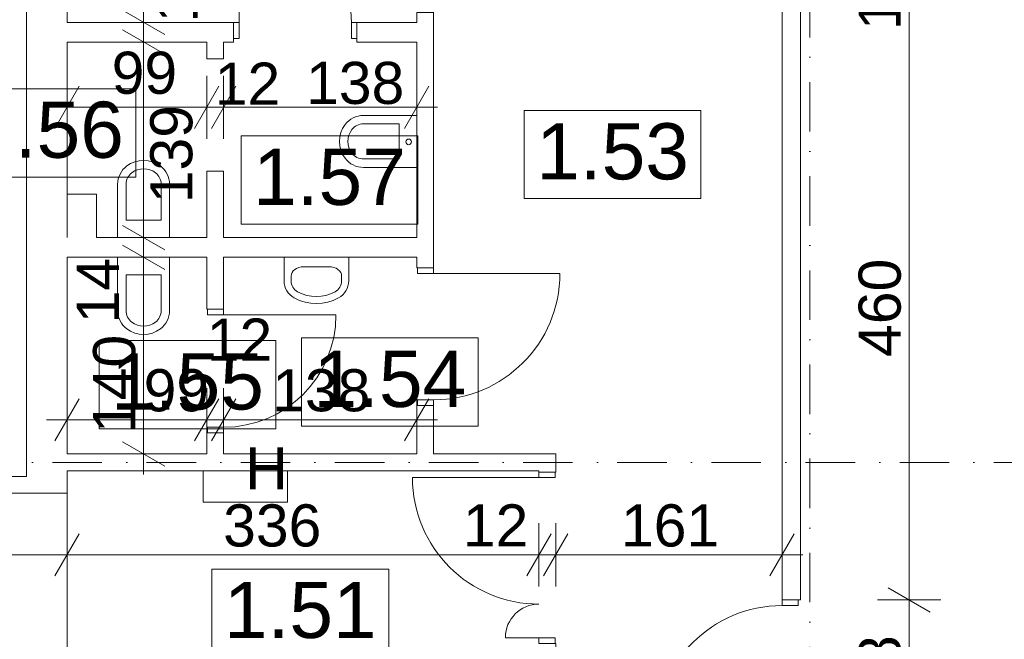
# Model space of a CAD drawing. Extents: x -283435 to 14216, y -77540 to 30522.
# Tile 31 of 177: x -169830 to -162819, y -67923 to -63511. Entities that reach past the tile are written whole.
import ezdxf

# ---------------------------------------------------------------- set-up
doc = ezdxf.new("R2010")
doc.units = 0
doc.header["$MEASUREMENT"] = 0
doc.linetypes.add('Kropki i Kreski', pattern=[670.277762, 352.777767, -176.388884, 0, -141.111112])
for name, color, linetype in [('Drzwi ArchiCAD', 7, 'Continuous'), ('SANITARNE', 7, 'Continuous'), ('WYMIARY', 7, 'Continuous'), ('ŚCIANY', 7, 'Continuous')]:
    doc.layers.add(name, color=color, linetype=linetype)
for name, color, linetype, lineweight in [('Drzwi ArchiCAD_Nr_Pióra__3', 3, 'Continuous', 18), ('Drzwi ArchiCAD_Nr_Pióra__7', 7, 'Continuous', 18), ('HYDRANTY_Nr_Pióra__1', 1, 'Continuous', 18), ('LINIE_Nr_Pióra__7', 7, 'Continuous', 18), ('OPISY_Nr_Pióra__65', 65, 'Continuous', 18), ('OPISY_Nr_Pióra__86', 86, 'Continuous', 18), ('OSIE_Nr_Pióra__5', 5, 'Continuous', 18), ('OSIE_Nr_Pióra__7', 7, 'Continuous', 18), ('SANITARNE_Nr_Pióra__6', 6, 'Continuous', 9), ('WYMIARY_Nr_Pióra__4', 4, 'Continuous', 18), ('WYMIARY_Nr_Pióra__5', 5, 'Continuous', 18), ('ŚCIANY_Nr_Pióra__7', 7, 'Continuous', 18)]:
    doc.layers.add(name, color=color, linetype=linetype, lineweight=lineweight)
doc.styles.add('GENERATED_STYLE_1', font='arial.ttf')
doc.styles.add('GENERATED_STYLE_2', font='txt')
doc.dimstyles.new('GENERATED_STYLE__1', dxfattribs={"dimtxt": 300, "dimasz": 228, "dimexe": 0.18, "dimexo": 0, "dimgap": 0.09, "dimtad": 1, "dimdec": 0, "dimlfac": 0.1, "dimzin": 0, "dimdsep": 46, "dimtxsty": 'GENERATED_STYLE_2', "dimblk": 'ARROWHEAD_2', "dimblk1": 'ARROWHEAD_2', "dimblk2": 'ARROWHEAD_2', "dimcen": 0.09, "dimclrd": 256, "dimclre": 256, "dimclrt": 256, "dimazin": 0, "dimtfac": 1, "dimtdec": 4, "dimtmove": 0, "dimatfit": 3, "dimfxl": 1, "dimtolj": 1, "dimtzin": 0, "dimarcsym": 0})
doc.dimstyles.new('GENERATED_STYLE__2', dxfattribs={"dimtxt": 300, "dimasz": 228, "dimexe": 0.18, "dimexo": 0, "dimgap": 0.09, "dimtad": 1, "dimtih": 1, "dimtoh": 1, "dimdec": 0, "dimlfac": 0.1, "dimzin": 0, "dimdsep": 46, "dimtxsty": 'GENERATED_STYLE_2', "dimblk": 'ARROWHEAD_2', "dimblk1": 'ARROWHEAD_2', "dimblk2": 'ARROWHEAD_2', "dimcen": 0.09, "dimclrd": 256, "dimclre": 256, "dimclrt": 256, "dimazin": 0, "dimtfac": 1, "dimtdec": 4, "dimtmove": 0, "dimatfit": 3, "dimfxl": 1, "dimtolj": 1, "dimtzin": 0, "dimarcsym": 0})
doc.dimstyles.new('GENERATED_STYLE__3', dxfattribs={"dimtxt": 300, "dimasz": 228, "dimexe": 0.18, "dimexo": 0, "dimgap": 0.09, "dimtad": 1, "dimtih": 1, "dimtoh": 1, "dimdec": 0, "dimlfac": 0.1, "dimzin": 0, "dimdsep": 46, "dimtxsty": 'GENERATED_STYLE_2', "dimblk": 'ARROWHEAD_2', "dimblk1": 'ARROWHEAD_2', "dimblk2": 'ARROWHEAD_2', "dimcen": 0.09, "dimclrd": 256, "dimclre": 256, "dimclrt": 256, "dimazin": 0, "dimtfac": 1, "dimtdec": 4, "dimtmove": 2, "dimatfit": 3, "dimfxl": 1, "dimtolj": 1, "dimtzin": 0, "dimarcsym": 0})
doc.dimstyles.new('GENERATED_STYLE__4', dxfattribs={"dimtxt": 300, "dimasz": 228, "dimexe": 0.18, "dimexo": 0, "dimgap": 0.09, "dimtad": 1, "dimdec": 0, "dimlfac": 0.1, "dimzin": 0, "dimdsep": 46, "dimtxsty": 'GENERATED_STYLE_2', "dimblk": 'ARROWHEAD_2', "dimblk1": 'ARROWHEAD_2', "dimblk2": 'ARROWHEAD_2', "dimcen": 0.09, "dimclrd": 256, "dimclre": 256, "dimclrt": 256, "dimazin": 0, "dimtfac": 1, "dimtdec": 4, "dimtmove": 2, "dimatfit": 3, "dimfxl": 1, "dimtolj": 1, "dimtzin": 0, "dimarcsym": 0})

# ---------------------------------------------------------------- blocks, each defined once
blk = doc.blocks.new('D1 Drzwi proste 12_73')
at = {"layer": 'Drzwi ArchiCAD_Nr_Pióra__3', "linetype": 'Continuous'}
for p, q in [((450, 0), (450, 900)), ((-450, 0), (-490, 0)), ((-490, 0), (-490, -115)), ((-450, -115), (-450, 0)), ((490, 0), (450, 0)), ((450, 0), (450, -115)), ((490, -115), (490, 0)), ((-490, -115), (-450, -115)), ((450, -115), (490, -115))]:
    blk.add_line(p, q, dxfattribs=at)
blk.add_arc((450, 0), 900, 90, 180, dxfattribs=at)
at = {"layer": 'Drzwi ArchiCAD_Nr_Pióra__7', "linetype": 'Continuous'}
for p, q in [((-490, 0), (-490, -115)), ((490, 0), (490, -115))]:
    blk.add_line(p, q, dxfattribs=at)
blk = doc.blocks.new('Ściana_234', base_point=(-164401.4, -60663))
at = {"layer": 'ŚCIANY_Nr_Pióra__7', "linetype": 'Continuous'}
for p, q in [((-164401.4, -62923), (-164401.4, -67642.9)), ((-164271.4, -67642.9), (-164271.4, -63043)), ((-164401.4, -67642.9), (-164286.4, -67642.9)), ((-164286.4, -67642.9), (-164271.4, -67642.9))]:
    blk.add_line(p, q, dxfattribs=at)
at = {"layer": 'Drzwi ArchiCAD', "linetype": 'Continuous', "xscale": -1, "rotation": 90}
blk.add_blockref('D1 Drzwi proste 12_73', (-164401.4, -68132.9), dxfattribs=at)
blk = doc.blocks.new('D1 Drzwi proste 12_75')
at = {"layer": 'Drzwi ArchiCAD_Nr_Pióra__3', "linetype": 'Continuous'}
for p, q in [((450, 0), (450, 900)), ((-450, 0), (-490, 0)), ((-490, 0), (-490, -115)), ((-450, -115), (-450, 0)), ((490, 0), (450, 0)), ((450, 0), (450, -115)), ((490, -115), (490, 0)), ((-490, -115), (-450, -115)), ((450, -115), (490, -115))]:
    blk.add_line(p, q, dxfattribs=at)
blk.add_arc((450, 0), 900, 90, 180, dxfattribs=at)
at = {"layer": 'Drzwi ArchiCAD_Nr_Pióra__7', "linetype": 'Continuous'}
for p, q in [((-490, 0), (-490, -115)), ((490, 0), (490, -115))]:
    blk.add_line(p, q, dxfattribs=at)
blk = doc.blocks.new('Ściana_240', base_point=(-176404, -66883))
at = {"layer": 'ŚCIANY_Nr_Pióra__7', "linetype": 'Continuous'}
for p, q in [((-173599.2, -66763), (-176104, -66763)), ((-173599.2, -66768), (-173599.2, -66763)), ((-173599.2, -66883), (-173599.2, -66768)), ((-172619.2, -66768), (-172619.2, -66763)), ((-169782.4, -66763), (-172619.2, -66763)), ((-172619.2, -66883), (-172619.2, -66768)), ((-176404, -66883), (-173599.2, -66883)), ((-172619.2, -66883), (-171186.1, -66883)), ((-171066.1, -66883), (-169492.4, -66883))]:
    blk.add_line(p, q, dxfattribs=at)
at = {"layer": 'Drzwi ArchiCAD', "linetype": 'Continuous', "rotation": 180}
blk.add_blockref('D1 Drzwi proste 12_75', (-173109.2, -66883), dxfattribs=at)
blk = doc.blocks.new('D2 Asymetryczne 12_23')
at = {"layer": 'Drzwi ArchiCAD_Nr_Pióra__3', "linetype": 'Continuous'}
for p, q in [((570, 0), (570, 900.6)), ((-570, 0), (-570, 239.4)), ((-570, 0), (-610, 0)), ((-610, 0), (-610, -115)), ((-570, -115), (-570, 0)), ((610, 0), (570, 0)), ((570, 0), (570, -115)), ((610, -115), (610, 0)), ((-610, -115), (-570, -115)), ((570, -115), (610, -115))]:
    blk.add_line(p, q, dxfattribs=at)
for centre, radius, start, end in [((570, 0), 900.6, 90, 180), ((-570, 0), 239.4, 0, 90)]:
    blk.add_arc(centre, radius, start, end, dxfattribs=at)
at = {"layer": 'Drzwi ArchiCAD_Nr_Pióra__7', "linetype": 'Continuous'}
for p, q in [((-610, 0), (-610, -115)), ((610, 0), (610, -115))]:
    blk.add_line(p, q, dxfattribs=at)
blk = doc.blocks.new('Ściana_241', base_point=(-166132.7, -66723))
at = {"layer": 'ŚCIANY_Nr_Pióra__7', "linetype": 'Continuous'}
for p, q in [((-166012.7, -66732), (-166012.7, -66603)), ((-166132.7, -66723), (-166132.7, -66732)), ((-166132.7, -66732), (-166017.7, -66732)), ((-166017.7, -66732), (-166012.7, -66732)), ((-166132.7, -67952), (-166017.7, -67952)), ((-166017.7, -67952), (-166012.7, -67952)), ((-166012.7, -68072), (-166012.7, -67952))]:
    blk.add_line(p, q, dxfattribs=at)
at = {"layer": 'Drzwi ArchiCAD', "linetype": 'Continuous', "rotation": 90}
blk.add_blockref('D2 Asymetryczne 12_23', (-166132.7, -67342), dxfattribs=at)
blk = doc.blocks.new('D1 Drzwi proste 12_76')
at = {"layer": 'Drzwi ArchiCAD_Nr_Pióra__3', "linetype": 'Continuous'}
for p, q in [((450, 0), (450, 900)), ((-450, 0), (-490, 0)), ((-490, 0), (-490, -115)), ((-450, -115), (-450, 0)), ((490, 0), (450, 0)), ((450, 0), (450, -115)), ((490, -115), (490, 0)), ((-490, -115), (-450, -115)), ((450, -115), (490, -115))]:
    blk.add_line(p, q, dxfattribs=at)
blk.add_arc((450, 0), 900, 90, 180, dxfattribs=at)
at = {"layer": 'Drzwi ArchiCAD_Nr_Pióra__7', "linetype": 'Continuous'}
for p, q in [((-490, 0), (-490, -115)), ((490, 0), (490, -115))]:
    blk.add_line(p, q, dxfattribs=at)
blk = doc.blocks.new('D1 Drzwi proste 12_77')
at = {"layer": 'Drzwi ArchiCAD_Nr_Pióra__3', "linetype": 'Continuous'}
for p, q in [((350, 0), (350, 700)), ((-350, 0), (-390, 0)), ((-390, 0), (-390, -115)), ((-350, -115), (-350, 0)), ((390, 0), (350, 0)), ((350, 0), (350, -115)), ((390, -115), (390, 0)), ((-390, -115), (-350, -115)), ((350, -115), (390, -115))]:
    blk.add_line(p, q, dxfattribs=at)
blk.add_arc((350, 0), 700, 90, 180, dxfattribs=at)
at = {"layer": 'Drzwi ArchiCAD_Nr_Pióra__7', "linetype": 'Continuous'}
for p, q in [((-390, 0), (-390, -115)), ((390, 0), (390, -115))]:
    blk.add_line(p, q, dxfattribs=at)
blk = doc.blocks.new('Ściana_243', base_point=(-167003.1, -66723))
at = {"layer": 'ŚCIANY_Nr_Pióra__7', "linetype": 'Continuous'}
for p, q in [((-166883.1, -60813), (-167003.1, -60813)), ((-167003.1, -60813), (-167003.1, -61004.6)), ((-166883.1, -61004.6), (-166883.1, -60813)), ((-166998.1, -61004.6), (-167003.1, -61004.6)), ((-166883.1, -61004.6), (-166998.1, -61004.6)), ((-166998.1, -61784.6), (-167003.1, -61784.6)), ((-167003.1, -61784.6), (-167003.1, -62190.8)), ((-166883.1, -61784.6), (-166998.1, -61784.6)), ((-166883.1, -62478.5), (-166883.1, -61784.6)), ((-167003.1, -62330.8), (-167003.1, -62478.5)), ((-166998.1, -62478.5), (-167003.1, -62478.5)), ((-166883.1, -62478.5), (-166998.1, -62478.5)), ((-166998.1, -63458.5), (-167003.1, -63458.5)), ((-167003.1, -63458.5), (-167003.1, -63529.9)), ((-166883.1, -63458.5), (-166998.1, -63458.5)), ((-166883.1, -65277.6), (-166883.1, -63458.5)), ((-167003.1, -63669.9), (-167003.1, -65062.4)), ((-167003.1, -65202.4), (-167003.1, -65277.6)), ((-166998.1, -65277.6), (-167003.1, -65277.6)), ((-166883.1, -65277.6), (-166998.1, -65277.6)), ((-166998.1, -66257.6), (-167003.1, -66257.6)), ((-167003.1, -66257.6), (-167003.1, -66603)), ((-166883.1, -66257.6), (-166998.1, -66257.6)), ((-166883.1, -66603), (-166883.1, -66257.6))]:
    blk.add_line(p, q, dxfattribs=at)
at = {"layer": 'Drzwi ArchiCAD', "linetype": 'Continuous', "xscale": -1, "rotation": 270}
for name, p in [('D1 Drzwi proste 12_77', (-166883.1, -61394.6)), ('D1 Drzwi proste 12_76', (-166883.1, -62968.5)), ('D1 Drzwi proste 12_76', (-166883.1, -65767.6))]:
    blk.add_blockref(name, p, dxfattribs=at)
blk = doc.blocks.new('D1 Drzwi proste 12_139')
at = {"layer": 'Drzwi ArchiCAD_Nr_Pióra__3', "linetype": 'Continuous'}
for p, q in [((400, 0), (400, 800)), ((-400, 0), (-440, 0)), ((-440, 0), (-440, -115)), ((-400, -115), (-400, 0)), ((440, 0), (400, 0)), ((400, 0), (400, -115)), ((440, -115), (440, 0)), ((-440, -115), (-400, -115)), ((400, -115), (440, -115))]:
    blk.add_line(p, q, dxfattribs=at)
blk.add_arc((400, 0), 800, 90, 180, dxfattribs=at)
at = {"layer": 'Drzwi ArchiCAD_Nr_Pióra__7', "linetype": 'Continuous'}
for p, q in [((-440, 0), (-440, -115)), ((440, 0), (440, -115))]:
    blk.add_line(p, q, dxfattribs=at)
blk = doc.blocks.new('Ściana_416', base_point=(-167003.1, -63669.9))
at = {"layer": 'ŚCIANY_Nr_Pióra__7', "linetype": 'Continuous'}
for p, q in [((-168308.7, -63529.9), (-169492.4, -63529.9)), ((-168308.7, -63529.9), (-168308.7, -63644.9)), ((-167428.7, -63529.9), (-167428.7, -63644.9)), ((-167003.1, -63529.9), (-167428.7, -63529.9)), ((-168308.7, -63644.9), (-168308.7, -63669.9)), ((-167428.7, -63644.9), (-167428.7, -63669.9)), ((-169492.4, -63669.9), (-168498.2, -63669.9)), ((-168378.2, -63669.9), (-168308.7, -63669.9)), ((-167428.7, -63669.9), (-167003.1, -63669.9))]:
    blk.add_line(p, q, dxfattribs=at)
at = {"layer": 'Drzwi ArchiCAD', "linetype": 'Continuous', "xscale": -1}
blk.add_blockref('D1 Drzwi proste 12_139', (-167868.7, -63529.9), dxfattribs=at)
blk = doc.blocks.new('Ściana_414', base_point=(-167003.1, -65202.4))
at = {"layer": 'ŚCIANY_Nr_Pióra__7', "linetype": 'Continuous'}
for p, q in [((-168498.2, -65062.4), (-169282.4, -65062.4)), ((-167003.1, -65062.4), (-168378.2, -65062.4)), ((-169492.4, -65202.4), (-168498.2, -65202.4)), ((-168378.2, -65202.4), (-167003.1, -65202.4))]:
    blk.add_line(p, q, dxfattribs=at)
blk = doc.blocks.new('D1 Drzwi proste 12_140')
at = {"layer": 'Drzwi ArchiCAD_Nr_Pióra__3', "linetype": 'Continuous'}
for p, q in [((400, 0), (400, 800)), ((-400, 0), (-440, 0)), ((-440, 0), (-440, -115)), ((-400, -115), (-400, 0)), ((440, 0), (400, 0)), ((400, 0), (400, -115)), ((440, -115), (440, 0)), ((-440, -115), (-400, -115)), ((400, -115), (440, -115))]:
    blk.add_line(p, q, dxfattribs=at)
blk.add_arc((400, 0), 800, 90, 180, dxfattribs=at)
at = {"layer": 'Drzwi ArchiCAD_Nr_Pióra__7', "linetype": 'Continuous'}
for p, q in [((-440, 0), (-440, -115)), ((440, 0), (440, -115))]:
    blk.add_line(p, q, dxfattribs=at)
blk = doc.blocks.new('Puste drzwi_13')
at = {"layer": 'Drzwi ArchiCAD_Nr_Pióra__7', "linetype": 'Continuous'}
for p, q in [((-400, 0), (-400, -120)), ((400, 0), (400, -120))]:
    blk.add_line(p, q, dxfattribs=at)
blk = doc.blocks.new('Ściana_413', base_point=(-168378.2, -63669.9))
at = {"layer": 'ŚCIANY_Nr_Pióra__7', "linetype": 'Continuous'}
for p, q in [((-168498.2, -63669.9), (-168498.2, -63789.9)), ((-168378.2, -63789.9), (-168378.2, -63669.9)), ((-168498.2, -64589.9), (-168498.2, -65062.4)), ((-168378.2, -65062.4), (-168378.2, -64589.9)), ((-168498.2, -65202.4), (-168498.2, -65573)), ((-168378.2, -65573), (-168378.2, -65202.4)), ((-168493.2, -65573), (-168498.2, -65573)), ((-168378.2, -65573), (-168493.2, -65573)), ((-168493.2, -66453), (-168498.2, -66453)), ((-168498.2, -66453), (-168498.2, -66603)), ((-168378.2, -66453), (-168493.2, -66453)), ((-168378.2, -66603), (-168378.2, -66453))]:
    blk.add_line(p, q, dxfattribs=at)
at = {"layer": 'Drzwi ArchiCAD', "linetype": 'Continuous', "rotation": 270}
blk.add_blockref('Puste drzwi_13', (-168378.2, -64189.9), dxfattribs=at)
at = {"layer": 'Drzwi ArchiCAD', "linetype": 'Continuous', "xscale": -1, "rotation": 270}
blk.add_blockref('D1 Drzwi proste 12_140', (-168378.2, -66013), dxfattribs=at)
blk = doc.blocks.new('Ściana_239', base_point=(-169492.4, -65202.4))
at = {"layer": 'ŚCIANY_Nr_Pióra__7', "linetype": 'Continuous'}
for p, q in [((-169282.4, -64752.4), (-169492.4, -64752.4)), ((-169492.4, -64752.4), (-169492.4, -65062.4)), ((-169282.4, -65062.4), (-169282.4, -64752.4))]:
    blk.add_line(p, q, dxfattribs=at)
blk = doc.blocks.new('Ściana_237', base_point=(-169782.4, -60813))
at = {"layer": 'ŚCIANY_Nr_Pióra__7', "linetype": 'Continuous'}
for p, q in [((-169782.4, -60813), (-169782.4, -66763)), ((-169492.4, -60813), (-169782.4, -60813)), ((-169492.4, -62190.8), (-169492.4, -60813)), ((-169492.4, -63529.9), (-169492.4, -62330.8)), ((-169492.4, -65062.4), (-169492.4, -63669.9)), ((-169492.4, -66603), (-169492.4, -65202.4)), ((-169492.4, -66883), (-169492.4, -66723))]:
    blk.add_line(p, q, dxfattribs=at)
blk = doc.blocks.new('Ściana_236', base_point=(-169782.4, -66723))
at = {"layer": 'ŚCIANY_Nr_Pióra__7', "linetype": 'Continuous'}
for p, q in [((-168498.2, -66603), (-169492.4, -66603)), ((-167003.1, -66603), (-168378.2, -66603)), ((-166012.7, -66603), (-166883.1, -66603)), ((-169492.4, -66723), (-166132.7, -66723))]:
    blk.add_line(p, q, dxfattribs=at)
blk = doc.blocks.new('WC 12_3')
at = {"layer": 'SANITARNE_Nr_Pióra__6', "linetype": 'Continuous'}
for p, q in [((0, 170), (0, 550)), ((370, 550), (0, 550)), ((370, 170), (370, 550)), ((60, 425), (60, 170)), ((310, 425), (60, 425)), ((310, 170), (310, 425))]:
    blk.add_line(p, q, dxfattribs=at)
for centre, radius, start, end in [((162.5, 170), 162.5, 180, 233.1301), ((162.5, 170), 102.5, 180, 233.1301), ((207.5, 170), 102.5, 306.8699, 0), ((207.5, 170), 162.5, 306.8699, 0), ((185, 200), 140, 233.1301, 306.8699), ((185, 200), 200, 233.1301, 306.866)]:
    blk.add_arc(centre, radius, start, end, dxfattribs=at)
blk = doc.blocks.new('WC 12_4')
at = {"layer": 'SANITARNE_Nr_Pióra__6', "linetype": 'Continuous'}
for p, q in [((0, 170), (0, 550)), ((370, 550), (0, 550)), ((370, 170), (370, 550)), ((60, 425), (60, 170)), ((310, 425), (60, 425)), ((310, 170), (310, 425))]:
    blk.add_line(p, q, dxfattribs=at)
for centre, radius, start, end in [((162.5, 170), 162.5, 180, 233.1301), ((162.5, 170), 102.5, 180, 233.1301), ((207.5, 170), 102.5, 306.8699, 0), ((207.5, 170), 162.5, 306.8699, 0), ((185, 200), 140, 233.1301, 306.8699), ((185, 200), 200, 233.1301, 306.866)]:
    blk.add_arc(centre, radius, start, end, dxfattribs=at)
blk = doc.blocks.new('Umywalka 01 12_4')
at = {"layer": 'SANITARNE_Nr_Pióra__6', "linetype": 'Continuous'}
for p, q in [((-230, 0), (-230, -168)), ((230, 0), (-230, 0)), ((230, 0), (230, -168)), ((-91.1, -67.7), (-91.1, -67.7)), ((91.1, -67.7), (-91.1, -67.7)), ((-180, -134.4), (-180, -168)), ((180, -134.4), (180, -168))]:
    blk.add_line(p, q, dxfattribs=at)
for centre, radius, start, end in [((-91.1, -168), 138.9, 180, 241.52544), ((-91.1, -168), 88.9, 180, 241.52544), ((91.1, -168), 88.9, 298.47456, 0), ((91.1, -168), 138.9, 298.47456, 0), ((0, 0), 280, 241.52544, 298.47456), ((0, 0), 330, 241.52544, 298.47456)]:
    blk.add_arc(centre, radius, start, end, dxfattribs=at)
for centre, major_axis, start_param, end_param in [((-91.1, -134.4), (88.9, 0), 1.570796, 3.141593), ((91.1, -134.4), (-88.9, 0), 3.141593, 4.712389)]:
    blk.add_ellipse(centre, major_axis=major_axis, ratio=0.750558, start_param=start_param, end_param=end_param, dxfattribs=at)
blk = doc.blocks.new('WC 12_5')
at = {"layer": 'SANITARNE_Nr_Pióra__6', "linetype": 'Continuous'}
for p, q in [((0, 170), (0, 550)), ((370, 550), (0, 550)), ((370, 170), (370, 550)), ((60, 425), (60, 170)), ((310, 425), (60, 425)), ((310, 170), (310, 425))]:
    blk.add_line(p, q, dxfattribs=at)
for centre, radius, start, end in [((162.5, 170), 162.5, 180, 233.1301), ((162.5, 170), 102.5, 180, 233.1301), ((207.5, 170), 102.5, 306.8699, 0), ((207.5, 170), 162.5, 306.8699, 0), ((185, 200), 140, 233.1301, 306.8699), ((185, 200), 200, 233.1301, 306.866)]:
    blk.add_arc(centre, radius, start, end, dxfattribs=at)
blk = doc.blocks.new('*D2187')
at = {"layer": 'WYMIARY_Nr_Pióra__4', "linetype": 'Continuous', "transparency": 16777216}
for p, q in [((-163646.8, -67556.3), (-163346.8, -67729.5)), ((-163271.8, -67642.9), (-163721.8, -67642.9)), ((-163496.8, -68622.9), (-163496.8, -67642.9)), ((-163646.8, -68536.3), (-163346.8, -68709.5)), ((-163271.8, -68622.9), (-163721.8, -68622.9))]:
    blk.add_line(p, q, dxfattribs=at)
at = {"layer": 'WYMIARY_Nr_Pióra__5', "transparency": 16777216, "insert": (-163856.8, -68360.6), "char_height": 300, "attachment_point": 1, "rotation": 90, "style": 'GENERATED_STYLE_1'}
blk.add_mtext('{98}', dxfattribs=at)
blk = doc.blocks.new('ARROWHEAD_2')
at = {"linetype": 'Continuous'}
for p, q in [((-0.378, -0.655), (0.378, 0.655)), ((0, 0), (-1, 0))]:
    blk.add_line(p, q, dxfattribs=at)
blk = doc.blocks.new('*D2188')
at = {"layer": 'WYMIARY_Nr_Pióra__4', "linetype": 'Continuous', "transparency": 16777216}
for p, q in [((-163646.8, -62956.4), (-163346.8, -63129.6)), ((-163271.8, -63043), (-163721.8, -63043)), ((-163496.8, -67642.9), (-163496.8, -63043)), ((-163646.8, -67556.3), (-163346.8, -67729.5)), ((-163271.8, -67642.9), (-163721.8, -67642.9))]:
    blk.add_line(p, q, dxfattribs=at)
at = {"layer": 'WYMIARY_Nr_Pióra__5', "transparency": 16777216, "char_height": 300, "attachment_point": 1, "rotation": 90, "style": 'GENERATED_STYLE_1'}
for s, insert in [('{12}', (-163856.8, -63585)), ('{460}', (-163856.8, -65912.1))]:
    blk.add_mtext(s, dxfattribs=dict(at, insert=insert))
blk = doc.blocks.new('*D2189')
at = {"layer": 'WYMIARY_Nr_Pióra__4', "linetype": 'Continuous', "transparency": 16777216}
for p, q in [((-163646.8, -62836.4), (-163346.8, -63009.6)), ((-163271.8, -62923), (-163721.8, -62923)), ((-163646.8, -62956.4), (-163346.8, -63129.6)), ((-163496.8, -63043), (-163496.8, -62923)), ((-163271.8, -63043), (-163721.8, -63043))]:
    blk.add_line(p, q, dxfattribs=at)
blk = doc.blocks.new('*D2190')
at = {"layer": 'WYMIARY_Nr_Pióra__4', "linetype": 'Continuous', "transparency": 16777216}
for p, q in [((-163496.8, -60813), (-163496.8, -60666.3)), ((-163346.8, -60899.6), (-163646.8, -60726.4)), ((-163271.8, -60813), (-163721.8, -60813)), ((-163496.8, -62923), (-163496.8, -60813)), ((-163646.8, -62836.4), (-163346.8, -63009.6)), ((-163271.8, -62923), (-163721.8, -62923))]:
    blk.add_line(p, q, dxfattribs=at)
at = {"layer": 'WYMIARY_Nr_Pióra__5', "transparency": 16777216, "insert": (-163856.8, -62194.4), "char_height": 300, "attachment_point": 1, "rotation": 90, "style": 'GENERATED_STYLE_1'}
blk.add_mtext('{211}', dxfattribs=at)
blk = doc.blocks.new('*D2191')
at = {"layer": 'WYMIARY_Nr_Pióra__4', "linetype": 'Continuous', "transparency": 16777216}
for p, q in [((-169098, -65115.8), (-168798, -65289)), ((-168723, -65202.4), (-169173, -65202.4)), ((-168948, -66603), (-168948, -65202.4)), ((-169098, -66516.4), (-168798, -66689.6)), ((-168723, -66603), (-169173, -66603)), ((-168948, -66749.7), (-168948, -66603))]:
    blk.add_line(p, q, dxfattribs=at)
at = {"layer": 'WYMIARY_Nr_Pióra__5', "transparency": 16777216, "char_height": 300, "attachment_point": 1, "rotation": 90, "style": 'GENERATED_STYLE_1'}
for s, insert in [('{14}', (-169423.8, -65672.9)), ('{140}', (-169308, -66454))]:
    blk.add_mtext(s, dxfattribs=dict(at, insert=insert))
blk = doc.blocks.new('*D2192')
at = {"layer": 'WYMIARY_Nr_Pióra__4', "linetype": 'Continuous', "transparency": 16777216}
for p, q in [((-169098, -64975.8), (-168798, -65149)), ((-168723, -65062.4), (-169173, -65062.4)), ((-168948, -65202.4), (-168948, -65062.4)), ((-169098, -65115.8), (-168798, -65289)), ((-168723, -65202.4), (-169173, -65202.4))]:
    blk.add_line(p, q, dxfattribs=at)
blk = doc.blocks.new('*D2193')
at = {"layer": 'WYMIARY_Nr_Pióra__4', "linetype": 'Continuous', "transparency": 16777216}
for p, q in [((-169098, -63583.3), (-168798, -63756.5)), ((-168723, -63669.9), (-169173, -63669.9)), ((-168948, -65062.4), (-168948, -63669.9)), ((-169098, -64975.8), (-168798, -65149)), ((-168723, -65062.4), (-169173, -65062.4))]:
    blk.add_line(p, q, dxfattribs=at)
at = {"layer": 'WYMIARY_Nr_Pióra__5', "transparency": 16777216, "insert": (-168901.1, -64817.7), "char_height": 300, "attachment_point": 1, "rotation": 90, "style": 'GENERATED_STYLE_1'}
blk.add_mtext('{139}', dxfattribs=at)
blk = doc.blocks.new('*D2194')
at = {"layer": 'WYMIARY_Nr_Pióra__4', "linetype": 'Continuous', "transparency": 16777216}
for p, q in [((-169098, -63443.3), (-168798, -63616.5)), ((-168723, -63529.9), (-169173, -63529.9)), ((-169098, -63583.3), (-168798, -63756.5)), ((-168948, -63669.9), (-168948, -63529.9)), ((-168723, -63669.9), (-169173, -63669.9))]:
    blk.add_line(p, q, dxfattribs=at)
at = {"layer": 'WYMIARY_Nr_Pióra__5', "transparency": 16777216, "insert": (-168862.6, -63529.9), "char_height": 300, "attachment_point": 1, "rotation": 90, "style": 'GENERATED_STYLE_1'}
blk.add_mtext('{14}', dxfattribs=at)
blk = doc.blocks.new('*D2195')
at = {"layer": 'WYMIARY_Nr_Pióra__4', "linetype": 'Continuous', "transparency": 16777216}
for p, q in [((-169098, -62244.2), (-168798, -62417.4)), ((-168723, -62330.8), (-169173, -62330.8)), ((-168948, -63529.9), (-168948, -62330.8)), ((-169098, -63443.3), (-168798, -63616.5)), ((-168723, -63529.9), (-169173, -63529.9))]:
    blk.add_line(p, q, dxfattribs=at)
at = {"layer": 'WYMIARY_Nr_Pióra__5', "transparency": 16777216, "char_height": 300, "attachment_point": 1, "rotation": 90, "style": 'GENERATED_STYLE_1'}
for s, insert in [('{14}', (-168879.4, -62831.3)), ('{120}', (-169308, -63271.8)), ('{14}', (-168862.6, -63529.9))]:
    blk.add_mtext(s, dxfattribs=dict(at, insert=insert))
blk = doc.blocks.new('*D2196')
at = {"layer": 'WYMIARY_Nr_Pióra__4', "linetype": 'Continuous', "transparency": 16777216}
for p, q in [((-169098, -62104.2), (-168798, -62277.4)), ((-168723, -62190.8), (-169173, -62190.8)), ((-169098, -62244.2), (-168798, -62417.4)), ((-168948, -62330.8), (-168948, -62190.8)), ((-168723, -62330.8), (-169173, -62330.8))]:
    blk.add_line(p, q, dxfattribs=at)
blk = doc.blocks.new('*D2197')
at = {"layer": 'WYMIARY_Nr_Pióra__4', "linetype": 'Continuous', "transparency": 16777216}
for p, q in [((-168948, -60813), (-168948, -60666.3)), ((-168798, -60899.6), (-169098, -60726.4)), ((-168723, -60813), (-169173, -60813)), ((-168948, -62190.8), (-168948, -60813)), ((-169098, -62104.2), (-168798, -62277.4)), ((-168723, -62190.8), (-169173, -62190.8))]:
    blk.add_line(p, q, dxfattribs=at)
at = {"layer": 'WYMIARY_Nr_Pióra__5', "transparency": 16777216, "insert": (-169289.9, -61825), "char_height": 300, "attachment_point": 1, "rotation": 90, "style": 'GENERATED_STYLE_1'}
blk.add_mtext('{138}', dxfattribs=at)
blk = doc.blocks.new('*D2198')
at = {"layer": 'WYMIARY_Nr_Pióra__4', "linetype": 'Continuous', "transparency": 16777216}
for p, q in [((-169492.4, -66584.6), (-169492.4, -66134.6)), ((-168498.2, -66584.6), (-168498.2, -66134.6)), ((-169405.7, -66209.6), (-169579, -66509.6)), ((-168411.6, -66209.6), (-168584.8, -66509.6)), ((-169639.1, -66359.6), (-169492.4, -66359.6)), ((-169492.4, -66359.6), (-168498.2, -66359.6))]:
    blk.add_line(p, q, dxfattribs=at)
at = {"layer": 'WYMIARY_Nr_Pióra__5', "transparency": 16777216, "char_height": 300, "attachment_point": 1, "style": 'GENERATED_STYLE_1'}
for s, insert in [('{12}', (-168498.2, -65638.7)), ('{99}', (-168948, -65999.6))]:
    blk.add_mtext(s, dxfattribs=dict(at, insert=insert))
blk = doc.blocks.new('*D2199')
at = {"layer": 'WYMIARY_Nr_Pióra__4', "linetype": 'Continuous', "transparency": 16777216}
for p, q in [((-168498.2, -66584.6), (-168498.2, -66134.6)), ((-168378.2, -66584.6), (-168378.2, -66134.6)), ((-168411.6, -66209.6), (-168584.8, -66509.6)), ((-168291.6, -66209.6), (-168464.8, -66509.6)), ((-168498.2, -66359.6), (-168378.2, -66359.6))]:
    blk.add_line(p, q, dxfattribs=at)
at = {"layer": 'WYMIARY_Nr_Pióra__5', "transparency": 16777216, "insert": (-168498.2, -65638.7), "char_height": 300, "attachment_point": 1, "style": 'GENERATED_STYLE_1'}
blk.add_mtext('{12}', dxfattribs=at)
blk = doc.blocks.new('*D2200')
at = {"layer": 'WYMIARY_Nr_Pióra__4', "linetype": 'Continuous', "transparency": 16777216}
for p, q in [((-168378.2, -66584.6), (-168378.2, -66134.6)), ((-167003.1, -66584.6), (-167003.1, -66134.6)), ((-168291.6, -66209.6), (-168464.8, -66509.6)), ((-167089.7, -66509.6), (-166916.5, -66209.6)), ((-168378.2, -66359.6), (-167003.1, -66359.6)), ((-167003.1, -66359.6), (-166856.4, -66359.6))]:
    blk.add_line(p, q, dxfattribs=at)
at = {"layer": 'WYMIARY_Nr_Pióra__5', "transparency": 16777216, "insert": (-168032.1, -65999.6), "char_height": 300, "attachment_point": 1, "style": 'GENERATED_STYLE_1'}
blk.add_mtext('{138}', dxfattribs=at)
blk = doc.blocks.new('*D2205')
at = {"layer": 'WYMIARY_Nr_Pióra__4', "linetype": 'Continuous', "transparency": 16777216}
for p, q in [((-171066.1, -67547.1), (-171066.1, -67097.1)), ((-169492.4, -67547.1), (-169492.4, -67097.1)), ((-170979.5, -67172.1), (-171152.7, -67472.1)), ((-169405.7, -67172.1), (-169579, -67472.1)), ((-171066.1, -67322.1), (-169492.4, -67322.1))]:
    blk.add_line(p, q, dxfattribs=at)
at = {"layer": 'WYMIARY_Nr_Pióra__5', "transparency": 16777216, "insert": (-170620.7, -66962.1), "char_height": 300, "attachment_point": 1, "style": 'GENERATED_STYLE_1'}
blk.add_mtext('{157}', dxfattribs=at)
blk = doc.blocks.new('*D2206')
at = {"layer": 'WYMIARY_Nr_Pióra__4', "linetype": 'Continuous', "transparency": 16777216}
for p, q in [((-169492.4, -67547.1), (-169492.4, -67097.1)), ((-166132.7, -67547.1), (-166132.7, -67097.1)), ((-169405.7, -67172.1), (-169579, -67472.1)), ((-166046.1, -67172.1), (-166219.3, -67472.1)), ((-169492.4, -67322.1), (-166132.7, -67322.1))]:
    blk.add_line(p, q, dxfattribs=at)
at = {"layer": 'WYMIARY_Nr_Pióra__5', "transparency": 16777216, "char_height": 300, "attachment_point": 1, "style": 'GENERATED_STYLE_1'}
for s, insert in [('{336}', (-168381.7, -66962.1)), ('{12}', (-166674.7, -66962.1))]:
    blk.add_mtext(s, dxfattribs=dict(at, insert=insert))
blk = doc.blocks.new('*D2207')
at = {"layer": 'WYMIARY_Nr_Pióra__4', "linetype": 'Continuous', "transparency": 16777216}
for p, q in [((-166132.7, -67547.1), (-166132.7, -67097.1)), ((-166012.7, -67547.1), (-166012.7, -67097.1)), ((-166046.1, -67172.1), (-166219.3, -67472.1)), ((-165926.1, -67172.1), (-166099.3, -67472.1)), ((-166132.7, -67322.1), (-166012.7, -67322.1))]:
    blk.add_line(p, q, dxfattribs=at)
blk = doc.blocks.new('*D2208')
at = {"layer": 'WYMIARY_Nr_Pióra__4', "linetype": 'Continuous', "transparency": 16777216}
for p, q in [((-166012.7, -67547.1), (-166012.7, -67097.1)), ((-164401.4, -67547.1), (-164401.4, -67097.1)), ((-165926.1, -67172.1), (-166099.3, -67472.1)), ((-164488, -67472.1), (-164314.8, -67172.1)), ((-166012.7, -67322.1), (-164401.4, -67322.1)), ((-164401.4, -67322.1), (-164254.7, -67322.1))]:
    blk.add_line(p, q, dxfattribs=at)
at = {"layer": 'WYMIARY_Nr_Pióra__5', "transparency": 16777216, "insert": (-165548.5, -66962.1), "char_height": 300, "attachment_point": 1, "style": 'GENERATED_STYLE_1'}
blk.add_mtext('{161}', dxfattribs=at)
blk = doc.blocks.new('*D2260')
at = {"layer": 'WYMIARY_Nr_Pióra__4', "linetype": 'Continuous', "transparency": 16777216}
for p, q in [((-169492.4, -64359.7), (-169492.4, -63909.7)), ((-168498.2, -64359.7), (-168498.2, -63909.7)), ((-169405.7, -63984.7), (-169579, -64284.7)), ((-168411.6, -63984.7), (-168584.8, -64284.7)), ((-169639.1, -64134.7), (-169492.4, -64134.7)), ((-169492.4, -64134.7), (-168498.2, -64134.7))]:
    blk.add_line(p, q, dxfattribs=at)
at = {"layer": 'WYMIARY_Nr_Pióra__5', "transparency": 16777216, "insert": (-169175.6, -63738.5), "char_height": 300, "attachment_point": 1, "style": 'GENERATED_STYLE_1'}
blk.add_mtext('{99}', dxfattribs=at)
blk = doc.blocks.new('*D2261')
at = {"layer": 'WYMIARY_Nr_Pióra__4', "linetype": 'Continuous', "transparency": 16777216}
for p, q in [((-168498.2, -64359.7), (-168498.2, -63909.7)), ((-168378.2, -64359.7), (-168378.2, -63909.7)), ((-168411.6, -63984.7), (-168584.8, -64284.7)), ((-168291.6, -63984.7), (-168464.8, -64284.7)), ((-168498.2, -64134.7), (-168378.2, -64134.7))]:
    blk.add_line(p, q, dxfattribs=at)
at = {"layer": 'WYMIARY_Nr_Pióra__5', "transparency": 16777216, "insert": (-168441.3, -63816.4), "char_height": 300, "attachment_point": 1, "style": 'GENERATED_STYLE_1'}
blk.add_mtext('{12}', dxfattribs=at)
blk = doc.blocks.new('*D2262')
at = {"layer": 'WYMIARY_Nr_Pióra__4', "linetype": 'Continuous', "transparency": 16777216}
for p, q in [((-168378.2, -64359.7), (-168378.2, -63909.7)), ((-167003.1, -64359.7), (-167003.1, -63909.7)), ((-168291.6, -63984.7), (-168464.8, -64284.7)), ((-167089.7, -64284.7), (-166916.5, -63984.7)), ((-168378.2, -64134.7), (-167003.1, -64134.7)), ((-167003.1, -64134.7), (-166856.4, -64134.7))]:
    blk.add_line(p, q, dxfattribs=at)
at = {"layer": 'WYMIARY_Nr_Pióra__5', "transparency": 16777216, "insert": (-167791, -63810.7), "char_height": 300, "attachment_point": 1, "style": 'GENERATED_STYLE_1'}
blk.add_mtext('{138}', dxfattribs=at)

msp = doc.modelspace()

# ---------------------------------------------------------------- linework, layer by layer
at = {"layer": 'HYDRANTY_Nr_Pióra__1', "linetype": 'Continuous'}
for p, q in [((-168523.1, -66947.5), (-168523.1, -66723)), ((-168523.1, -66723), (-167923.1, -66723)), ((-167923.1, -66723), (-167923.1, -66947.5)), ((-168523.1, -66947.5), (-167923.1, -66947.5))]:
    msp.add_line(p, q, dxfattribs=at)
at = {"layer": 'LINIE_Nr_Pióra__7', "linetype": 'Continuous'}
msp.add_line((-169492.4, -68403.5), (-169492.4, -66723), dxfattribs=at)
at = {"layer": 'OPISY_Nr_Pióra__65', "linetype": 'Continuous', "flags": 128}
for points in [[(-170261.9, -64002.6), (-169003, -64002.6), (-169003, -64631.2), (-170261.9, -64631.2)], [(-166238.1, -64156.6), (-164979.2, -64156.6), (-164979.2, -64785.2), (-166238.1, -64785.2)], [(-168254.3, -64338.4), (-166995.4, -64338.4), (-166995.4, -64966.9), (-168254.3, -64966.9)], [(-169264.8, -65795.4), (-168006, -65795.4), (-168006, -66423.9), (-169264.8, -66423.9)], [(-167823.9, -65777.2), (-166565, -65777.2), (-166565, -66405.8), (-167823.9, -66405.8)], [(-168461.8, -67422.5), (-167202.9, -67422.5), (-167202.9, -68051.1), (-168461.8, -68051.1)]]:
    msp.add_lwpolyline(points, close=True, dxfattribs=at)
at = {"layer": 'OSIE_Nr_Pióra__5', "linetype": 'Kropki i Kreski'}
msp.add_line((-164204, -75704.3), (-164204, -56842.9), dxfattribs=at)
at = {"layer": 'OSIE_Nr_Pióra__7', "linetype": 'Kropki i Kreski'}
msp.add_line((-233283.4, -66663), (11369.3, -66663), dxfattribs=at)
at = {"layer": 'SANITARNE_Nr_Pióra__6', "linetype": 'Continuous'}
msp.add_circle((-167060.6, -64380.7), 20, dxfattribs=at)

# ---------------------------------------------------------------- block references
at = {"layer": 'SANITARNE', "linetype": 'Continuous'}
for name, p, rotation in [('WC 12_5', (-167553.1, -64192.6), 270), ('WC 12_3', (-168763, -64512.4), 180)]:
    msp.add_blockref(name, p, dxfattribs=dict(at, rotation=rotation))
at = {"layer": 'SANITARNE', "linetype": 'Continuous', "xscale": -1}
for name, p in [('WC 12_4', (-168763, -65752.4)), ('Umywalka 01 12_4', (-167717.8, -65202.4))]:
    msp.add_blockref(name, p, dxfattribs=at)
at = {"layer": 'ŚCIANY'}
for name, p in [('Ściana_237', (-169782.4, -60813)), ('Ściana_243', (-167003.1, -66723)), ('Ściana_234', (-164401.4, -60663)), ('Ściana_416', (-167003.1, -63669.9)), ('Ściana_413', (-168378.2, -63669.9)), ('Ściana_239', (-169492.4, -65202.4)), ('Ściana_414', (-167003.1, -65202.4)), ('Ściana_236', (-169782.4, -66723)), ('Ściana_241', (-166132.7, -66723)), ('Ściana_240', (-176404, -66883))]:
    msp.add_blockref(name, p, dxfattribs=at)

# ---------------------------------------------------------------- texts
at = {"layer": 'HYDRANTY_Nr_Pióra__1', "linetype": 'Continuous', "insert": (-168073.1, -66855.8), "char_height": 300, "attachment_point": 8, "style": 'GENERATED_STYLE_1'}
msp.add_mtext('{H}', dxfattribs=at)
at = {"layer": 'OPISY_Nr_Pióra__86', "linetype": 'Continuous', "char_height": 400, "attachment_point": 2, "style": 'GENERATED_STYLE_1'}
for s, insert in [('{1.56}', (-169632.5, -64094.1)), ('{1.53}', (-165608.6, -64248)), ('{1.57}', (-167624.8, -64429.8)), ('{1.55}', (-168635.4, -65886.8)), ('{1.54}', (-167194.4, -65868.7)), ('{1.51}', (-167832.3, -67513.9))]:
    msp.add_mtext(s, dxfattribs=dict(at, insert=insert))

# ---------------------------------------------------------------- dimensions: what is measured, and where the dimension line sits
at = {"layer": 'WYMIARY', "linetype": 'Continuous'}
for base, p1, p2, dimstyle, picture, middle in [((-168948, -66603), (-169492.4, -62190.8), (-169492.4, -60813), 'GENERATED_STYLE__4', '*D2197', (-169139.9, -61487.6)), ((-163496.8, -72955.8), (-164271.4, -62923), (-164271.4, -60813), 'GENERATED_STYLE__1', '*D2190', (-163706.8, -61857)), ((-168948, -66603), (-169492.4, -62330.8), (-169492.4, -62190.8), 'GENERATED_STYLE__4', '*D2196', (-168729.4, -62606.4)), ((-168948, -66603), (-169492.4, -63529.9), (-169492.4, -62330.8), 'GENERATED_STYLE__1', '*D2195', (-169158, -62934.5)), ((-163496.8, -72955.8), (-164271.4, -63043), (-164271.4, -62923), 'GENERATED_STYLE__1', '*D2189', (-163706.8, -63360.1)), ((-163496.8, -72955.8), (-164271.4, -67642.9), (-164271.4, -63043), 'GENERATED_STYLE__1', '*D2188', (-163706.8, -65574.7)), ((-168948, -66603), (-169492.4, -63669.9), (-169492.4, -63529.9), 'GENERATED_STYLE__4', '*D2194', (-168712.6, -63305)), ((-168948, -66603), (-169492.4, -65062.4), (-169492.4, -63669.9), 'GENERATED_STYLE__4', '*D2193', (-168751.1, -64480.3)), ((-168948, -66603), (-169492.4, -65202.4), (-169492.4, -65062.4), 'GENERATED_STYLE__4', '*D2192', (-169273.8, -65447.9)), ((-168948, -66603), (-169492.4, -66603), (-169492.4, -65202.4), 'GENERATED_STYLE__4', '*D2191', (-169158, -66116.7)), ((-163496.8, -72955.8), (-164271.4, -68622.9), (-164271.4, -67642.9), 'GENERATED_STYLE__1', '*D2187', (-163706.8, -68135.7))]:
    dim = msp.add_linear_dim(base=base, p1=p1, p2=p2, angle=90, dimstyle=dimstyle, dxfattribs=at)
    dim.commit()
    dim.dimension.update_dxf_attribs({"geometry": picture, "text_midpoint": middle})
for base, p1, p2, dimstyle, picture, middle in [((-169492.4, -64134.7), (-169492.4, -63669.9), (-168498.2, -63669.9), 'GENERATED_STYLE__3', '*D2260', (-168950.7, -63888.5)), ((-169492.4, -64134.7), (-168498.2, -63669.9), (-168378.2, -63669.9), 'GENERATED_STYLE__3', '*D2261', (-168216.4, -63966.4)), ((-169492.4, -64134.7), (-168378.2, -63669.9), (-167003.1, -63669.9), 'GENERATED_STYLE__3', '*D2262', (-167453.7, -63960.7)), ((-169492.4, -66359.6), (-169492.4, -66603), (-168498.2, -66603), 'GENERATED_STYLE__3', '*D2198', (-168723.1, -66149.6)), ((-169492.4, -66359.6), (-168498.2, -66603), (-168378.2, -66603), 'GENERATED_STYLE__3', '*D2199', (-168273.3, -65788.7)), ((-169492.4, -66359.6), (-168378.2, -66603), (-167003.1, -66723), 'GENERATED_STYLE__2', '*D2200', (-167694.8, -66149.6)), ((-176404, -67322.1), (-166132.7, -66723), (-166012.7, -66603), 'GENERATED_STYLE__2', '*D2207', (-166449.8, -67112.1)), ((-176404, -67322.1), (-166012.7, -66603), (-164401.4, -67642.9), 'GENERATED_STYLE__2', '*D2208', (-165211.2, -67112.1)), ((-176404, -67322.1), (-171066.1, -66883), (-169492.4, -66723), 'GENERATED_STYLE__2', '*D2205', (-170283.4, -67112.1)), ((-176404, -67322.1), (-169492.4, -66723), (-166132.7, -66723), 'GENERATED_STYLE__2', '*D2206', (-168044.3, -67112.1))]:
    dim = msp.add_linear_dim(base=base, p1=p1, p2=p2, dimstyle=dimstyle, dxfattribs=at)
    dim.commit()
    dim.dimension.update_dxf_attribs({"geometry": picture, "text_midpoint": middle})

doc.saveas('drawing.dxf')
